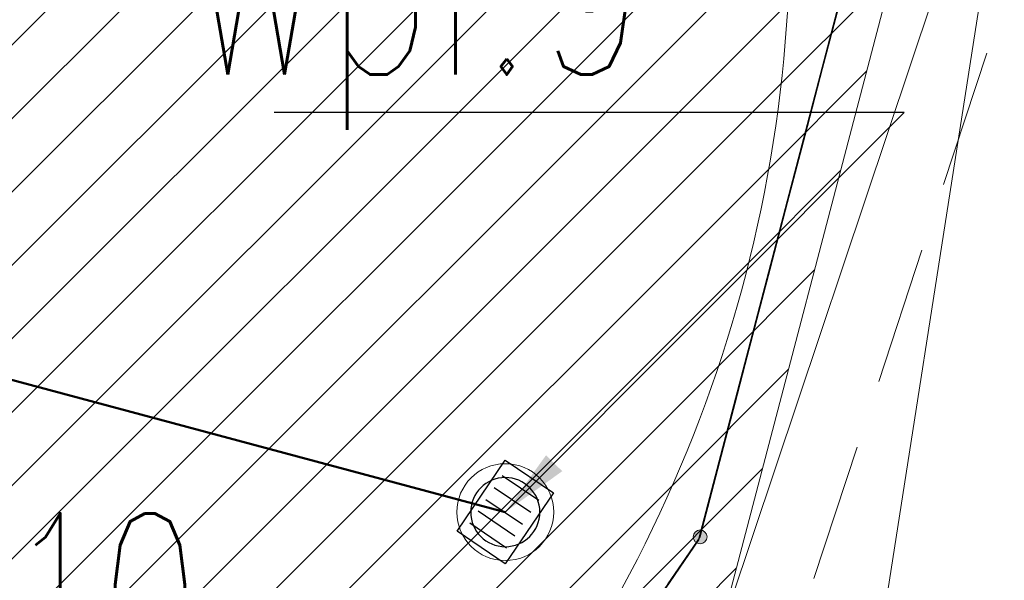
# Model space of a CAD drawing. Header units: metres. Extents: x 6567444 to 13135881, y 5574237 to 11149086.
# Tile 56 of 212: x 6567937 to 6567944, y 5574411 to 5574415. Entities that reach past the tile are written whole.
import ezdxf

# ---------------------------------------------------------------- set-up
doc = ezdxf.new("R2010")
doc.units = ezdxf.units.M
for name, pattern in [('_MDCP$0$L_0_03', [1, 0.5, -0.5]), ('_MDCP$0$L_0_04', [1.5, 1, -0.5]), ('GE.I.6640.1.468.2024_MDCP_dodatkowe pomiary_12.03.2026$0$L_0_03', [1, 0.5, -0.5]), ('GE.I.6640.1.468.2024_MDCP_dodatkowe pomiary_12.03.2026$0$L_0_04', [1.5, 1, -0.5])]:
    doc.linetypes.add(name, pattern=pattern)
for name, color, linetype, lineweight in [('_MDCP$0$EGB_DzialkaEwidencyjna', 7, 'Continuous', 18), ('_MDCP$0$EGB_Klasouzytek', 92, 'Continuous', 18), ('_MDCP$0$EGB_KonturUzytkuGruntowego', 92, 'Continuous', 18), ('_MDCP$0$EGB_PunktGraniczny', 7, 'Continuous', 18), ('_MDCP$0$GES_PrzewodElektroenergetyczny', 1, 'Continuous', 18), ('_MDCP$0$OT_Komunikacja', 7, 'Continuous', 18), ('_MDCP$0$Z_GRANICE SPRAWDZONE', 100, 'Continuous', 30), ('_MDCP$1$GES_PrzewodKanalizacyjny', 36, 'Continuous', 18), ('_TT_KAN_D', 96, 'Continuous', 50), ('_TT_KAN_D_Opis_PKT_wpust', 7, 'Continuous', 30), ('_TT_KAN_D_WPUST', 7, 'Continuous', 25), ('GE.I.6640.1.468.2024_MDCP_dodatkowe pomiary_12.03.2026$0$EGB_DzialkaEwidencyjna', 7, 'Continuous', 18), ('GE.I.6640.1.468.2024_MDCP_dodatkowe pomiary_12.03.2026$0$EGB_Klasouzytek', 92, 'Continuous', 18), ('GE.I.6640.1.468.2024_MDCP_dodatkowe pomiary_12.03.2026$0$EGB_KonturUzytkuGruntowego', 92, 'Continuous', 18), ('GE.I.6640.1.468.2024_MDCP_dodatkowe pomiary_12.03.2026$0$EGB_PunktGraniczny', 7, 'Continuous', 18), ('GE.I.6640.1.468.2024_MDCP_dodatkowe pomiary_12.03.2026$0$GES_PrzewodElektroenergetyczny', 1, 'Continuous', 18), ('GE.I.6640.1.468.2024_MDCP_dodatkowe pomiary_12.03.2026$0$GES_PrzewodKanalizacyjny', 36, 'Continuous', 18), ('GE.I.6640.1.468.2024_MDCP_dodatkowe pomiary_12.03.2026$0$OT_Komunikacja', 7, 'Continuous', 18), ('GE.I.6640.1.468.2024_MDCP_dodatkowe pomiary_12.03.2026$0$Z_GRANICE SPRAWDZONE', 100, 'Continuous', 30)]:
    doc.layers.add(name, color=color, linetype=linetype, lineweight=lineweight)
doc.layers.add('FORMA - Arch 01 - PZT 1 Strefy', color=7, linetype='Continuous')
doc.styles.add('ROMANS', font='romans.shx', dxfattribs={"width": 0.9})
doc.styles.get("Standard").update_dxf_attribs({"font": 'arial.ttf'})
doc.dimstyles.new('ISO-25', dxfattribs={"dimtxt": 2.5, "dimasz": 2.5, "dimexe": 1.25, "dimexo": 0.625, "dimtad": 1, "dimtxsty": 'Standard', "dimcen": 2.5, "dimadec": 0, "dimazin": 0, "dimtfac": 1, "dimtmove": 0, "dimatfit": 3, "dimfxl": 1, "dimarcsym": 0})
pattern_1 = [(45, (0, 0), (-0.2651650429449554, 0.2651650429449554), [])]

# ---------------------------------------------------------------- blocks, each defined once
blk = doc.blocks.new('_MDCP$0$L_0_02_2')
at = {"color": 0}
blk.add_point((0, 0), dxfattribs=at)
blk = doc.blocks.new('_MDCP$0$L_0_02_1')
at = {"color": 0}
blk.add_point((0, 0), dxfattribs=at)
blk = doc.blocks.new('_MDCP$0$EGPG_N')
at = {"linetype": 'Continuous', "lineweight": 13}
blk.add_hatch(color=0, dxfattribs=at).paths.add_polyline_path([(0, -0.1, 1), (0, 0.1, 1)])
at = {"color": 0, "linetype": 'Continuous', "lineweight": 13}
blk.add_circle((0, 0), 0.1, dxfattribs=at)
blk = doc.blocks.new('_MDCP')
at = {"layer": '_MDCP$0$EGB_DzialkaEwidencyjna', "linetype": 'CONTINUOUS', "lineweight": 18}
for p, q in [((6567870.09, 5574563.290000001), (6567937.22, 5574576.21)), ((6567937.22, 5574576.21), (6567953.2, 5574485.85)), ((6567921.55, 5574569.11), (6567849.51, 5574552.26)), ((6567849.51, 5574552.26), (6567921.55, 5574569.11)), ((6567946.41, 5574443.1), (6567921.55, 5574569.11)), ((6567921.55, 5574569.11), (6567946.41, 5574443.1)), ((6567848.19, 5574557.83), (6567870.09, 5574563.290000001)), ((6567849.51, 5574552.26), (6567848.19, 5574557.83)), ((6567830.11, 5574547.72), (6567849.51, 5574552.26)), ((6567829, 5574518.49), (6567830.11, 5574547.72)), ((6567851.37, 5574441.53), (6567829, 5574518.49)), ((6567953.2, 5574485.85), (6567954.34, 5574479.4)), ((6567954.34, 5574479.4), (6567964.63, 5574421.22)), ((6567945.87, 5574426.93), (6567946.41, 5574443.1)), ((6567946.41, 5574443.1), (6567945.87, 5574426.93)), ((6567857.95, 5574413.39), (6567851.37, 5574441.53)), ((6567941.78, 5574411.28), (6567945.87, 5574426.93)), ((6567945.87, 5574426.93), (6567941.78, 5574411.28)), ((6567964.63, 5574421.22), (6567961.980000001, 5574385.01)), ((6567864.17, 5574367.81), (6567857.95, 5574413.39)), ((6567926.87, 5574389.48), (6567941.78, 5574411.28)), ((6567941.78, 5574411.28), (6567926.87, 5574389.48)), ((6567903.73, 5574376.76), (6567926.87, 5574389.48)), ((6567926.87, 5574389.48), (6567903.73, 5574376.76)), ((6567961.980000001, 5574385.01), (6567940.38, 5574379.35)), ((6567940.38, 5574379.35), (6567927.03, 5574350.99)), ((6567864.17, 5574367.81), (6567903.73, 5574376.76)), ((6567903.73, 5574376.76), (6567864.17, 5574367.81)), ((6567869.98, 5574345.11), (6567864.17, 5574367.81)), ((6567921.32, 5574359.06), (6567869.98, 5574345.11)), ((6567923.464, 5574348.631000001), (6567921.32, 5574359.06)), ((6567927.03, 5574350.99), (6567923.464, 5574348.631000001))]:
    blk.add_line(p, q, dxfattribs=at)
at = {"layer": '_MDCP$0$EGB_Klasouzytek', "lineweight": 18}
blk.add_lwpolyline([(6567922.988806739, 5574350.94246946), (6567921.32, 5574359.06), (6567869.98, 5574345.11), (6567864.17, 5574367.81), (6567903.73, 5574376.76), (6567926.87, 5574389.48), (6567941.78, 5574411.28), (6567945.87, 5574426.93), (6567946.41, 5574443.1), (6567921.55, 5574569.11), (6567849.51, 5574552.26), (6567848.19, 5574557.83), (6567870.09, 5574563.290000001), (6567937.22, 5574576.21)], dxfattribs=at)
blk.add_lwpolyline([(6567903.73, 5574376.76), (6567864.17, 5574367.81), (6567857.95, 5574413.39), (6567851.37, 5574441.53), (6567829, 5574518.49), (6567830.11, 5574547.72), (6567849.51, 5574552.26), (6567921.55, 5574569.11), (6567946.41, 5574443.1), (6567945.87, 5574426.93), (6567941.78, 5574411.28), (6567926.87, 5574389.48)], close=True, dxfattribs=at)
at = {"layer": '_MDCP$0$EGB_KonturUzytkuGruntowego', "linetype": '_MDCP$0$L_0_03', "lineweight": 18}
blk.add_lwpolyline([(6567922.988806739, 5574350.94246946), (6567921.32, 5574359.06), (6567869.98, 5574345.11), (6567864.17, 5574367.81), (6567903.73, 5574376.76), (6567926.87, 5574389.48), (6567941.78, 5574411.28), (6567945.87, 5574426.93), (6567946.41, 5574443.1), (6567921.55, 5574569.11), (6567849.51, 5574552.26), (6567848.19, 5574557.83), (6567870.09, 5574563.290000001), (6567937.22, 5574576.21), (6567953.2, 5574485.85)], dxfattribs=at)
at = {"layer": '_MDCP$0$EGB_KonturUzytkuGruntowego', "linetype": '_MDCP$0$L_0_03', "lineweight": 18, "flags": 128}
blk.add_lwpolyline([(6567864.17, 5574367.81), (6567862.49, 5574380.1), (6567857.95, 5574413.39), (6567851.37, 5574441.53), (6567829, 5574518.49), (6567830.11, 5574547.72), (6567849.51, 5574552.26), (6567921.55, 5574569.11), (6567946.41, 5574443.1), (6567945.87, 5574426.93), (6567941.78, 5574411.28), (6567926.87, 5574389.48), (6567903.73, 5574376.76)], close=True, dxfattribs=at)
at = {"layer": '_MDCP$0$EGB_PunktGraniczny'}
blk.add_point((6567941.78, 5574411.28), dxfattribs=at)
at = {"layer": '_MDCP$0$GES_PrzewodElektroenergetyczny', "color": 1, "linetype": 'Continuous', "lineweight": 18, "flags": 128}
blk.add_lwpolyline([(6567865.43, 5574365.710000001), (6567866.05, 5574365.89), (6567896.56, 5574374.5), (6567904.27, 5574376.45), (6567911.08, 5574378.87), (6567917.57, 5574382.209999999), (6567923.68, 5574386.39), (6567927.96, 5574390.03), (6567932.71, 5574394.95), (6567937.44, 5574401.32), (6567941.37, 5574408.93), (6567944.03, 5574416.87), (6567946.43, 5574428.12), (6567947.070000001, 5574438.02), (6567946.76, 5574445.07), (6567943.54, 5574465.05), (6567937.11, 5574496.16), (6567934.67, 5574502.03), (6567928.51, 5574535.24), (6567922.19, 5574569.25)], dxfattribs=at)
at = {"layer": '_MDCP$0$OT_Komunikacja', "color": 7, "linetype": '_MDCP$0$L_0_04', "lineweight": 18, "flags": 128}
blk.add_lwpolyline([(6567947.514999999, 5574455.697999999), (6567948.395999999, 5574450.424), (6567948.648, 5574448.731999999), (6567948.974999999, 5574446.476), (6567949.264999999, 5574444.281), (6567949.478, 5574440.508), (6567949.478, 5574438.827), (6567949.548, 5574436.345), (6567949.466, 5574434.494), (6567949.331, 5574431.506), (6567949.013000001, 5574428.567), (6567948.397, 5574424.452), (6567947.845, 5574421.592), (6567946.958, 5574417.848), (6567946.194, 5574415.206), (6567944.955, 5574411.463), (6567944.219999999, 5574409.565), (6567943.335, 5574407.431), (6567941.896, 5574404.446), (6567940.723, 5574402.331), (6567939.781000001, 5574400.677), (6567938.516, 5574398.665000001), (6567936.744, 5574396.084), (6567934.465, 5574393.243), (6567932.327, 5574390.844), (6567928.971, 5574387.543), (6567926.7, 5574385.54), (6567925.032, 5574384.195), (6567923.337, 5574382.935), (6567920.797, 5574381.179), (6567917.606, 5574379.366), (6567914.527, 5574377.737), (6567911.816, 5574376.502), (6567909.558, 5574375.579), (6567907.269, 5574374.816), (6567903.606, 5574373.672), (6567899.382, 5574372.527999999), (6567894.891, 5574371.274), (6567878.894, 5574366.917), (6567867.949, 5574363.87), (6567863.154, 5574362.61), (6567857.11, 5574361.35), (6567856.863, 5574364.456), (6567856.582, 5574368.038999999), (6567856.09, 5574372.83), (6567857, 5574372.9), (6567856.31, 5574378.9), (6567855.79, 5574382.87), (6567855.18, 5574386.83), (6567854.51, 5574390.76), (6567853.78, 5574394.71), (6567853.05, 5574398.63), (6567852.19, 5574402.6), (6567849.76, 5574413.26), (6567849.89, 5574414.22), (6567851.83, 5574414.670000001), (6567851.37, 5574416.66), (6567854.58, 5574417.419999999), (6567850.88, 5574432.39), (6567845.96, 5574431.22), (6567840.92, 5574450.67), (6567838.96, 5574456.25), (6567831.07, 5574490.06), (6567830.27, 5574495.98), (6567829, 5574501.83), (6567827.92, 5574506.7), (6567826.86, 5574511.56), (6567826.08, 5574515.52), (6567825.4, 5574519.47), (6567824.95, 5574522.44), (6567824.5, 5574526.43), (6567824.25, 5574529.43), (6567824.08, 5574532.42), (6567824.01, 5574536.4), (6567824.25, 5574539.41), (6567825.44, 5574545.289999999), (6567826.09, 5574547.18), (6567826.92, 5574548.98), (6567827.87, 5574550.709999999), (6567829, 5574552.37), (6567849.24, 5574556.86), (6567847.84, 5574562.43), (6567850.42, 5574563.07), (6567851, 5574562.82), (6567857.08, 5574558.64), (6567878.36, 5574563.51), (6567907.320000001, 5574570.28), (6567907.730000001, 5574567.88), (6567878.940000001, 5574561.2), (6567857.62, 5574556.33), (6567833.070000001, 5574550.68), (6567832.17, 5574550.48), (6567830.79, 5574549.8), (6567829.67, 5574548.79), (6567828.68, 5574547.02), (6567827.68, 5574544.22), (6567827.06, 5574541.370000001), (6567826.61, 5574538.33), (6567826.47, 5574535.3), (6567826.62, 5574531.27), (6567826.93, 5574527.32), (6567827.29, 5574523.8), (6567827.81, 5574520.339999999), (6567828.64, 5574515.44), (6567829.22, 5574512.47), (6567831.34, 5574502.7), (6567832, 5574502.039999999), (6567832.86, 5574501.86), (6567835.48, 5574490.39), (6567838.69, 5574476.72), (6567840.940000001, 5574477.22), (6567842.1, 5574472.29), (6567839.84, 5574471.76), (6567843.24, 5574457.14), (6567846.41, 5574443.89), (6567846.820000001, 5574442.27), (6567847.04, 5574441.61), (6567847.42, 5574441.08), (6567847.97, 5574440.71), (6567848.63, 5574440.56), (6567849.32, 5574440.61), (6567851.190000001, 5574441.04), (6567854.02, 5574429.39), (6567857.72, 5574414.07), (6567855.38, 5574413.53), (6567854.43, 5574412.7), (6567853.63, 5574411.68), (6567853.17, 5574410.72), (6567853.12, 5574409.71), (6567854.26, 5574404.84), (6567855.509999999, 5574398.999999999), (6567857.01, 5574391.2), (6567857.79, 5574386.18), (6567858.35, 5574382.209999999), (6567859.019999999, 5574377.27), (6567859.909, 5574368.887000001), (6567860.055, 5574367.78), (6567860.402, 5574366.895), (6567861.348, 5574365.757), (6567862.743, 5574365.112), (6567863.812, 5574364.983), (6567864.873, 5574365.082), (6567875.385, 5574368.045), (6567887.169, 5574371.344), (6567894.86, 5574373.433), (6567904.193, 5574375.979), (6567909.985999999, 5574377.842), (6567913.714, 5574379.575), (6567916.29, 5574380.93), (6567919.833, 5574382.929), (6567921.94, 5574384.464999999), (6567924.837, 5574386.597), (6567926.974, 5574388.488), (6567928.91, 5574390.272999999), (6567932.797, 5574394.443), (6567936.263, 5574399.014), (6567938.789, 5574403.047), (6567940.718999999, 5574406.619000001), (6567942.6, 5574410.97), (6567944.237, 5574415.951), (6567945.095, 5574418.932000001), (6567946.005, 5574422.667), (6567946.916, 5574428.255), (6567947.357, 5574433.537), (6567947.446000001, 5574438.626), (6567947.184, 5574444.294), (6567946.685, 5574448.233), (6567946.053999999, 5574452.175), (6567945.029, 5574458.386), (6567942.855999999, 5574469.729), (6567945.871, 5574465.435)], close=True, dxfattribs=at)
at = {"layer": '_MDCP$0$Z_GRANICE SPRAWDZONE', "linetype": 'ByBlock', "flags": 128}
blk.add_lwpolyline([(6567830.11, 5574547.72), (6567849.5308851, 5574552.261874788), (6567921.55, 5574569.11), (6567946.41, 5574443.1), (6567945.87, 5574426.93), (6567941.769343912, 5574411.258191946), (6567926.87, 5574389.48), (6567903.73, 5574376.76), (6567864.17, 5574367.81), (6567857.95, 5574413.39), (6567851.37, 5574441.53), (6567829, 5574518.49), (6567830.11, 5574547.72)], dxfattribs=at)
at = {"layer": '_MDCP$1$GES_PrzewodKanalizacyjny', "color": 36, "linetype": 'Continuous', "lineweight": 18, "flags": 128}
blk.add_lwpolyline([(6567947.889999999, 5574441.331), (6567942.99, 5574409.95)], dxfattribs=at)
at = {"layer": '_MDCP$0$EGB_DzialkaEwidencyjna', "linetype": 'Continuous', "xscale": 0.5, "yscale": 0.5, "zscale": 0.5}
for name, rotation in [('_MDCP$0$L_0_02_2', 235.63), ('_MDCP$0$L_0_02_1', 75.35), ('_MDCP$0$L_0_02_2', 75.35), ('_MDCP$0$L_0_02_1', 235.63)]:
    blk.add_blockref(name, (6567941.78, 5574411.28), dxfattribs=dict(at, rotation=rotation))
at = {"layer": '_MDCP$0$EGB_PunktGraniczny', "linetype": 'Continuous', "xscale": 0.5, "yscale": 0.5, "zscale": 0.5}
blk.add_blockref('_MDCP$0$EGPG_N', (6567941.78, 5574411.28), dxfattribs=at)
blk = doc.blocks.new('tb wpust')
at = {"layer": '_TT_KAN_D_WPUST', "lineweight": 30}
for p, q in [((-0.2095961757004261, 0.1541851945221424), (-0.2095961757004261, -0.1662534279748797)), ((-0.1047980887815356, 0.1541851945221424), (-0.1047980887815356, -0.1662534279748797)), ((-0.004394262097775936, 0.1541851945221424), (-0.004394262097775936, -0.1662534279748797)), ((0.1004038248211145, 0.1541851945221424), (0.1004038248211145, -0.1662534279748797)), ((0.205201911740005, 0.1541851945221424), (0.205201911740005, -0.1662534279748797))]:
    blk.add_line(p, q, dxfattribs=at)
blk.add_lwpolyline([(-0.3100000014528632, -0.2099999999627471), (0.3099999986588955, -0.2099999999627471), (0.3099999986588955, 0.2099999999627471), (-0.3100000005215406, 0.2100000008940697)], close=True, dxfattribs=at)
at = {"layer": '_TT_KAN_D_WPUST', "lineweight": 18}
blk.add_circle((0, 0), 0.35, dxfattribs=at)
at = {"layer": '_TT_KAN_D_WPUST', "color": 96, "lineweight": 30}
blk.add_circle((0, 0), 0.25, dxfattribs=at)
blk = doc.blocks.new('GE.I.6640.1.468.2024_MDCP_dodatkowe pomiary_12.03.2026$0$L_0_02_2')
at = {"color": 0}
blk.add_point((0, 0), dxfattribs=at)
blk = doc.blocks.new('GE.I.6640.1.468.2024_MDCP_dodatkowe pomiary_12.03.2026$0$L_0_02_1')
at = {"color": 0}
blk.add_point((0, 0), dxfattribs=at)
blk = doc.blocks.new('GE.I.6640.1.468.2024_MDCP_dodatkowe pomiary_12.03.2026$0$EGPG_N')
at = {"linetype": 'Continuous', "lineweight": 13}
blk.add_hatch(color=0, dxfattribs=at).paths.add_polyline_path([(0, -0.1, 1), (0, 0.1, 1)])
at = {"color": 0, "linetype": 'Continuous', "lineweight": 13}
blk.add_circle((0, 0), 0.1, dxfattribs=at)
blk = doc.blocks.new('GE.I.6640.1.468.2024_MDCP_dodatkowe pomiary_12.03.2026')
at = {"layer": 'GE.I.6640.1.468.2024_MDCP_dodatkowe pomiary_12.03.2026$0$EGB_DzialkaEwidencyjna', "linetype": 'CONTINUOUS', "lineweight": 18}
for p, q in [((6567870.09, 5574563.290000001), (6567937.22, 5574576.21)), ((6567937.22, 5574576.21), (6567953.2, 5574485.85)), ((6567921.55, 5574569.11), (6567849.51, 5574552.26)), ((6567849.51, 5574552.26), (6567921.55, 5574569.11)), ((6567946.41, 5574443.1), (6567921.55, 5574569.11)), ((6567921.55, 5574569.11), (6567946.41, 5574443.1)), ((6567848.19, 5574557.83), (6567870.09, 5574563.290000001)), ((6567849.51, 5574552.26), (6567848.19, 5574557.83)), ((6567830.11, 5574547.72), (6567849.51, 5574552.26)), ((6567829, 5574518.49), (6567830.11, 5574547.72)), ((6567851.37, 5574441.53), (6567829, 5574518.49)), ((6567953.2, 5574485.85), (6567954.34, 5574479.4)), ((6567954.34, 5574479.4), (6567964.63, 5574421.22)), ((6567945.87, 5574426.93), (6567946.41, 5574443.1)), ((6567946.41, 5574443.1), (6567945.87, 5574426.93)), ((6567857.95, 5574413.39), (6567851.37, 5574441.53)), ((6567941.78, 5574411.28), (6567945.87, 5574426.93)), ((6567945.87, 5574426.93), (6567941.78, 5574411.28)), ((6567964.63, 5574421.22), (6567961.980000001, 5574385.01)), ((6567864.17, 5574367.81), (6567857.95, 5574413.39)), ((6567926.87, 5574389.48), (6567941.78, 5574411.28)), ((6567941.78, 5574411.28), (6567926.87, 5574389.48)), ((6567903.73, 5574376.76), (6567926.87, 5574389.48)), ((6567926.87, 5574389.48), (6567903.73, 5574376.76)), ((6567961.980000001, 5574385.01), (6567940.38, 5574379.35)), ((6567940.38, 5574379.35), (6567927.03, 5574350.99)), ((6567864.17, 5574367.81), (6567903.73, 5574376.76)), ((6567903.73, 5574376.76), (6567864.17, 5574367.81)), ((6567869.98, 5574345.11), (6567864.17, 5574367.81)), ((6567921.32, 5574359.06), (6567869.98, 5574345.11)), ((6567923.464, 5574348.631000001), (6567921.32, 5574359.06)), ((6567927.03, 5574350.99), (6567923.464, 5574348.631000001))]:
    blk.add_line(p, q, dxfattribs=at)
at = {"layer": 'GE.I.6640.1.468.2024_MDCP_dodatkowe pomiary_12.03.2026$0$EGB_Klasouzytek', "lineweight": 18}
blk.add_lwpolyline([(6567922.988806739, 5574350.94246946), (6567921.32, 5574359.06), (6567869.98, 5574345.11), (6567864.17, 5574367.81), (6567903.73, 5574376.76), (6567926.87, 5574389.48), (6567941.78, 5574411.28), (6567945.87, 5574426.93), (6567946.41, 5574443.1), (6567921.55, 5574569.11), (6567849.51, 5574552.26), (6567848.19, 5574557.83), (6567870.09, 5574563.290000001), (6567937.22, 5574576.21)], dxfattribs=at)
blk.add_lwpolyline([(6567903.73, 5574376.76), (6567864.17, 5574367.81), (6567857.95, 5574413.39), (6567851.37, 5574441.53), (6567829, 5574518.49), (6567830.11, 5574547.72), (6567849.51, 5574552.26), (6567921.55, 5574569.11), (6567946.41, 5574443.1), (6567945.87, 5574426.93), (6567941.78, 5574411.28), (6567926.87, 5574389.48)], close=True, dxfattribs=at)
at = {"layer": 'GE.I.6640.1.468.2024_MDCP_dodatkowe pomiary_12.03.2026$0$EGB_KonturUzytkuGruntowego', "linetype": 'GE.I.6640.1.468.2024_MDCP_dodatkowe pomiary_12.03.2026$0$L_0_03', "lineweight": 18}
blk.add_lwpolyline([(6567922.988806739, 5574350.94246946), (6567921.32, 5574359.06), (6567869.98, 5574345.11), (6567864.17, 5574367.81), (6567903.73, 5574376.76), (6567926.87, 5574389.48), (6567941.78, 5574411.28), (6567945.87, 5574426.93), (6567946.41, 5574443.1), (6567921.55, 5574569.11), (6567849.51, 5574552.26), (6567848.19, 5574557.83), (6567870.09, 5574563.290000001), (6567937.22, 5574576.21), (6567953.2, 5574485.85)], dxfattribs=at)
at = {"layer": 'GE.I.6640.1.468.2024_MDCP_dodatkowe pomiary_12.03.2026$0$EGB_KonturUzytkuGruntowego', "linetype": 'GE.I.6640.1.468.2024_MDCP_dodatkowe pomiary_12.03.2026$0$L_0_03', "lineweight": 18, "flags": 128}
blk.add_lwpolyline([(6567864.17, 5574367.81), (6567862.49, 5574380.1), (6567857.95, 5574413.39), (6567851.37, 5574441.53), (6567829, 5574518.49), (6567830.11, 5574547.72), (6567849.51, 5574552.26), (6567921.55, 5574569.11), (6567946.41, 5574443.1), (6567945.87, 5574426.93), (6567941.78, 5574411.28), (6567926.87, 5574389.48), (6567903.73, 5574376.76)], close=True, dxfattribs=at)
at = {"layer": 'GE.I.6640.1.468.2024_MDCP_dodatkowe pomiary_12.03.2026$0$EGB_PunktGraniczny'}
blk.add_point((6567941.78, 5574411.28), dxfattribs=at)
at = {"layer": 'GE.I.6640.1.468.2024_MDCP_dodatkowe pomiary_12.03.2026$0$GES_PrzewodElektroenergetyczny', "color": 1, "linetype": 'Continuous', "lineweight": 18, "flags": 128}
blk.add_lwpolyline([(6567865.43, 5574365.710000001), (6567866.05, 5574365.89), (6567896.56, 5574374.5), (6567904.27, 5574376.45), (6567911.08, 5574378.87), (6567917.57, 5574382.209999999), (6567923.68, 5574386.39), (6567927.96, 5574390.03), (6567932.71, 5574394.95), (6567937.44, 5574401.32), (6567941.37, 5574408.93), (6567944.03, 5574416.87), (6567946.43, 5574428.12), (6567947.070000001, 5574438.02), (6567946.76, 5574445.07), (6567943.54, 5574465.05), (6567937.11, 5574496.16), (6567934.67, 5574502.03), (6567928.51, 5574535.24), (6567922.19, 5574569.25)], dxfattribs=at)
at = {"layer": 'GE.I.6640.1.468.2024_MDCP_dodatkowe pomiary_12.03.2026$0$GES_PrzewodKanalizacyjny', "color": 36, "linetype": 'Continuous', "lineweight": 18, "flags": 128}
blk.add_lwpolyline([(6567947.889999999, 5574441.331), (6567942.99, 5574409.95)], dxfattribs=at)
at = {"layer": 'GE.I.6640.1.468.2024_MDCP_dodatkowe pomiary_12.03.2026$0$OT_Komunikacja', "color": 7, "linetype": 'GE.I.6640.1.468.2024_MDCP_dodatkowe pomiary_12.03.2026$0$L_0_04', "lineweight": 18, "flags": 128}
blk.add_lwpolyline([(6567947.514999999, 5574455.697999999), (6567948.395999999, 5574450.424), (6567948.648, 5574448.731999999), (6567948.974999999, 5574446.476), (6567949.264999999, 5574444.281), (6567949.478, 5574440.508), (6567949.478, 5574438.827), (6567949.548, 5574436.345), (6567949.466, 5574434.494), (6567949.331, 5574431.506), (6567949.013000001, 5574428.567), (6567948.397, 5574424.452), (6567947.845, 5574421.592), (6567946.958, 5574417.848), (6567946.194, 5574415.206), (6567944.955, 5574411.463), (6567944.219999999, 5574409.565), (6567943.335, 5574407.431), (6567941.896, 5574404.446), (6567940.723, 5574402.331), (6567939.781000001, 5574400.677), (6567938.516, 5574398.665000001), (6567936.744, 5574396.084), (6567934.465, 5574393.243), (6567932.327, 5574390.844), (6567928.971, 5574387.543), (6567926.7, 5574385.54), (6567925.032, 5574384.195), (6567923.337, 5574382.935), (6567920.797, 5574381.179), (6567917.606, 5574379.366), (6567914.527, 5574377.737), (6567911.816, 5574376.502), (6567909.558, 5574375.579), (6567907.269, 5574374.816), (6567903.606, 5574373.672), (6567899.382, 5574372.527999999), (6567894.891, 5574371.274), (6567878.894, 5574366.917), (6567867.949, 5574363.87), (6567863.154, 5574362.61), (6567857.11, 5574361.35), (6567856.863, 5574364.456), (6567856.582, 5574368.038999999), (6567856.09, 5574372.83), (6567857, 5574372.9), (6567856.31, 5574378.9), (6567855.79, 5574382.87), (6567855.18, 5574386.83), (6567854.51, 5574390.76), (6567853.78, 5574394.71), (6567853.05, 5574398.63), (6567852.19, 5574402.6), (6567849.76, 5574413.26), (6567849.89, 5574414.22), (6567851.83, 5574414.670000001), (6567851.37, 5574416.66), (6567854.58, 5574417.419999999), (6567850.88, 5574432.39), (6567845.96, 5574431.22), (6567840.92, 5574450.67), (6567838.96, 5574456.25), (6567831.07, 5574490.06), (6567830.27, 5574495.98), (6567829, 5574501.83), (6567827.92, 5574506.7), (6567826.86, 5574511.56), (6567826.08, 5574515.52), (6567825.4, 5574519.47), (6567824.95, 5574522.44), (6567824.5, 5574526.43), (6567824.25, 5574529.43), (6567824.08, 5574532.42), (6567824.01, 5574536.4), (6567824.25, 5574539.41), (6567825.44, 5574545.289999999), (6567826.09, 5574547.18), (6567826.92, 5574548.98), (6567827.87, 5574550.709999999), (6567829, 5574552.37), (6567849.24, 5574556.86), (6567847.84, 5574562.43), (6567850.42, 5574563.07), (6567851, 5574562.82), (6567857.08, 5574558.64), (6567878.36, 5574563.51), (6567907.320000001, 5574570.28), (6567907.730000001, 5574567.88), (6567878.940000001, 5574561.2), (6567857.62, 5574556.33), (6567833.070000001, 5574550.68), (6567832.17, 5574550.48), (6567830.79, 5574549.8), (6567829.67, 5574548.79), (6567828.68, 5574547.02), (6567827.68, 5574544.22), (6567827.06, 5574541.370000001), (6567826.61, 5574538.33), (6567826.47, 5574535.3), (6567826.62, 5574531.27), (6567826.93, 5574527.32), (6567827.29, 5574523.8), (6567827.81, 5574520.339999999), (6567828.64, 5574515.44), (6567829.22, 5574512.47), (6567831.34, 5574502.7), (6567832, 5574502.039999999), (6567832.86, 5574501.86), (6567835.48, 5574490.39), (6567838.69, 5574476.72), (6567840.940000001, 5574477.22), (6567842.1, 5574472.29), (6567839.84, 5574471.76), (6567843.24, 5574457.14), (6567846.41, 5574443.89), (6567846.820000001, 5574442.27), (6567847.04, 5574441.61), (6567847.42, 5574441.08), (6567847.97, 5574440.71), (6567848.63, 5574440.56), (6567849.32, 5574440.61), (6567851.190000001, 5574441.04), (6567854.02, 5574429.39), (6567857.72, 5574414.07), (6567855.38, 5574413.53), (6567854.43, 5574412.7), (6567853.63, 5574411.68), (6567853.17, 5574410.72), (6567853.12, 5574409.71), (6567854.26, 5574404.84), (6567855.509999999, 5574398.999999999), (6567857.01, 5574391.2), (6567857.79, 5574386.18), (6567858.35, 5574382.209999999), (6567859.019999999, 5574377.27), (6567859.909, 5574368.887000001), (6567860.055, 5574367.78), (6567860.402, 5574366.895), (6567861.348, 5574365.757), (6567862.743, 5574365.112), (6567863.812, 5574364.983), (6567864.873, 5574365.082), (6567875.385, 5574368.045), (6567887.169, 5574371.344), (6567894.86, 5574373.433), (6567904.193, 5574375.979), (6567909.985999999, 5574377.842), (6567913.714, 5574379.575), (6567916.29, 5574380.93), (6567919.833, 5574382.929), (6567921.94, 5574384.464999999), (6567924.837, 5574386.597), (6567926.974, 5574388.488), (6567928.91, 5574390.272999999), (6567932.797, 5574394.443), (6567936.263, 5574399.014), (6567938.789, 5574403.047), (6567940.718999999, 5574406.619000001), (6567942.6, 5574410.97), (6567944.237, 5574415.951), (6567945.095, 5574418.932000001), (6567946.005, 5574422.667), (6567946.916, 5574428.255), (6567947.357, 5574433.537), (6567947.446000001, 5574438.626), (6567947.184, 5574444.294), (6567946.685, 5574448.233), (6567946.053999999, 5574452.175), (6567945.029, 5574458.386), (6567942.855999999, 5574469.729), (6567945.871, 5574465.435)], close=True, dxfattribs=at)
at = {"layer": 'GE.I.6640.1.468.2024_MDCP_dodatkowe pomiary_12.03.2026$0$Z_GRANICE SPRAWDZONE', "linetype": 'ByBlock', "flags": 128}
blk.add_lwpolyline([(6567830.11, 5574547.72), (6567849.5308851, 5574552.261874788), (6567921.55, 5574569.11), (6567946.41, 5574443.1), (6567945.87, 5574426.93), (6567941.769343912, 5574411.258191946), (6567926.87, 5574389.48), (6567903.73, 5574376.76), (6567864.17, 5574367.81), (6567857.95, 5574413.39), (6567851.37, 5574441.53), (6567829, 5574518.49), (6567830.11, 5574547.72)], dxfattribs=at)
at = {"layer": 'GE.I.6640.1.468.2024_MDCP_dodatkowe pomiary_12.03.2026$0$EGB_DzialkaEwidencyjna', "linetype": 'Continuous', "xscale": 0.5, "yscale": 0.5, "zscale": 0.5}
for name, rotation in [('GE.I.6640.1.468.2024_MDCP_dodatkowe pomiary_12.03.2026$0$L_0_02_2', 235.63), ('GE.I.6640.1.468.2024_MDCP_dodatkowe pomiary_12.03.2026$0$L_0_02_1', 75.35), ('GE.I.6640.1.468.2024_MDCP_dodatkowe pomiary_12.03.2026$0$L_0_02_2', 75.35), ('GE.I.6640.1.468.2024_MDCP_dodatkowe pomiary_12.03.2026$0$L_0_02_1', 235.63)]:
    blk.add_blockref(name, (6567941.78, 5574411.28), dxfattribs=dict(at, rotation=rotation))
at = {"layer": 'GE.I.6640.1.468.2024_MDCP_dodatkowe pomiary_12.03.2026$0$EGB_PunktGraniczny', "linetype": 'Continuous', "xscale": 0.5, "yscale": 0.5, "zscale": 0.5}
blk.add_blockref('GE.I.6640.1.468.2024_MDCP_dodatkowe pomiary_12.03.2026$0$EGPG_N', (6567941.78, 5574411.28), dxfattribs=at)

msp = doc.modelspace()

# ---------------------------------------------------------------- block references
at = {"layer": 'Defpoints'}
msp.add_blockref('GE.I.6640.1.468.2024_MDCP_dodatkowe pomiary_12.03.2026', (0, 0), dxfattribs=at)

# ---------------------------------------------------------------- next in the draw order: block references
msp.add_blockref('_MDCP', (0, 0))

# ---------------------------------------------------------------- next in the draw order: hatches: boundary and pattern name
at = {"layer": 'FORMA - Arch 01 - PZT 1 Strefy', "linetype": 'Continuous', "lineweight": 0, "true_color": 0x69697f}
h = msp.add_hatch(dxfattribs=at)
h.set_pattern_fill('ANSI31', color=8, scale=3, style=0)
h.set_pattern_definition(pattern_1)
h.paths.add_polyline_path([(6567868.664004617, 5574447.184411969), (6567873.254378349, 5574448.170982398), (6567873.81264355, 5574447.810233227), (6567888.538679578, 5574450.975176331, -0.2338841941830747), (6567889.39859895, 5574450.757610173, -0.1644023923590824), (6567889.726477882, 5574450.207624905), (6567892.634322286, 5574436.677833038), (6567887.555077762, 5574435.58619372), (6567887.675547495, 5574435.025664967), (6567887.675759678, 5574435.024677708, -0.4141019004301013), (6567887.21524024, 5574434.313034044), (6567887.039258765, 5574434.275211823), (6567887.371253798, 5574432.730485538), (6567888.656896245, 5574433.006797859), (6567888.619074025, 5574433.182779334, -0.414213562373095), (6567889.079604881, 5574433.895458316), (6567893.048964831, 5574434.748559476), (6567893.321766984, 5574433.479249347), (6567898.209538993, 5574434.529737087), (6567906.331358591, 5574396.740050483), (6567909.835853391, 5574380.434128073), (6567926.815433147, 5574389.767760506), (6567940.832748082, 5574410.262560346, 0.1983726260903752), (6567942.208358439, 5574417.794146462), (6567932.917221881, 5574461.024500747), (6567905.127545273, 5574455.051899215, -0.414213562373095), (6567901.564150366, 5574457.354553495), (6567901.459088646, 5574457.843390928, -0.414213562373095), (6567903.761742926, 5574461.406785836), (6567939.749191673, 5574469.141265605, -0.06325303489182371), (6567941.004623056, 5574469.248694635), (6567939.791759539, 5574475.42811624, -0.05279866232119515), (6567938.687285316, 5574475.025393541), (6567900.545652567, 5574466.852588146, -0.08662822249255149), (6567900.201980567, 5574466.839220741), (6567886.587313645, 5574463.892713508), (6567887.529887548, 5574459.452462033), (6567888.307344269, 5574455.835065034), (6567882.191982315, 5574454.520741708), (6567875.15269556, 5574453.007846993), (6567867.754174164, 5574451.417744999)])
h.paths.add_polyline_path([(6567903.070370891, 5574442.847166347), (6567912.847119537, 5574444.948400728), (6567923.521390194, 5574395.282517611), (6567913.744641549, 5574393.18128323)], flags=0)
h.paths.add_polyline_path([(6567925.121426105, 5574405.927923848, -0.004779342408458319), (6567925.108839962, 5574405.983876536), (6567925.133464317, 5574405.98916884)], flags=0)
h.paths.add_polyline_path([(6567932.495318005, 5574408.257825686), (6567927.606943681, 5574407.207208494), (6567918.151388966, 5574451.202577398), (6567927.928137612, 5574453.303811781), (6567936.333075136, 5574414.1968172), (6567931.444700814, 5574413.146200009)], flags=0)
at = {"layer": 'FORMA - Arch 01 - PZT 1 Strefy', "linetype": 'Continuous', "lineweight": 0, "true_color": 0x577933}
h = msp.add_hatch(dxfattribs=at)
h.set_pattern_fill('ANSI31', color=77, scale=3, style=0)
h.set_pattern_definition(pattern_1)
h.paths.add_polyline_path([(6567874.014055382, 5574368.78710555), (6567903.730000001, 5574375.509999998), (6567926.870000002, 5574388.23), (6567941.769343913, 5574410.008191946), (6567945.870000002, 5574425.679999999), (6567946.274437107, 5574437.79064444), (6567944.961367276, 5574438.317753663), (6567943.08999675, 5574447.024978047), (6567939.696084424, 5574458.047658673), (6567938.856213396, 5574457.186743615), (6567945.454089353, 5574426.48775287), (6567940.56571503, 5574425.437135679), (6567942.208358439, 5574417.794146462, -0.1983490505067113), (6567940.832748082, 5574410.262560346), (6567926.815433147, 5574389.767760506), (6567903.432510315, 5574376.914226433), (6567873.643360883, 5574370.51189502)])

# ---------------------------------------------------------------- next in the draw order: linework, layer by layer
at = {"layer": '_TT_KAN_D'}
msp.add_lwpolyline([(6567929.639305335, 5574414.336186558), (6567940.372285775, 5574411.459288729)], dxfattribs=at)
at = {"layer": 'FORMA - Arch 01 - PZT 1 Strefy', "color": 71, "linetype": 'Continuous', "lineweight": 13, "true_color": 0xaff266}
msp.add_line((6567941.769343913, 5574410.008191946), (6567945.870000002, 5574425.679999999), dxfattribs=at)
msp.add_arc((6567932.401180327, 5574415.693965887), 10.02953144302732, 327.2113761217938, 12.08717370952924, dxfattribs=at)
at = {"layer": 'FORMA - Arch 01 - PZT 1 Strefy', "color": 254, "linetype": 'Continuous', "lineweight": 13, "true_color": 0xd2d2ff}
msp.add_arc((6567932.402352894, 5574415.693751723), 10.02842972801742, 327.2087768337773, 12.0897729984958, dxfattribs=at)

# ---------------------------------------------------------------- next in the draw order: block references
at = {"layer": '_TT_KAN_D_WPUST', "xscale": -1, "rotation": 235.8369073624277}
msp.add_blockref('tb wpust', (6567940.372285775, 5574411.459288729, 300.1754873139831), dxfattribs=at)

# ---------------------------------------------------------------- next in the draw order: texts
at = {"layer": '_TT_KAN_D_Opis_PKT_wpust', "lineweight": 25, "char_height": 1.2, "style": 'ROMANS'}
for s, insert, attachment_point in [('\\W0.8;WpI.9', (6567941.410910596, 5574415.823221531), 3), ('\\T0.95;\\W0.7;WpI.10', (6567934.674506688, 5574411.449550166), 1)]:
    msp.add_mtext(s, dxfattribs=dict(at, insert=insert, attachment_point=attachment_point))

# ---------------------------------------------------------------- next in the draw order: leaders
at = {"layer": '_TT_KAN_D_Opis_PKT_wpust', "lineweight": 25, "annotation_type": 0, "has_hookline": 1, "hookline_direction": 1, "text_width": 3.428571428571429}
msp.add_leader([(6567940.372285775, 5574411.459288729), (6567943.254866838, 5574414.348011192), (6567942.754866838, 5574414.348011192)], dimstyle='ISO-25', override={"dimasz": 0.5, "dimgap": 0.625, "dimtad": 3}, dxfattribs=at)

doc.saveas('drawing.dxf')
